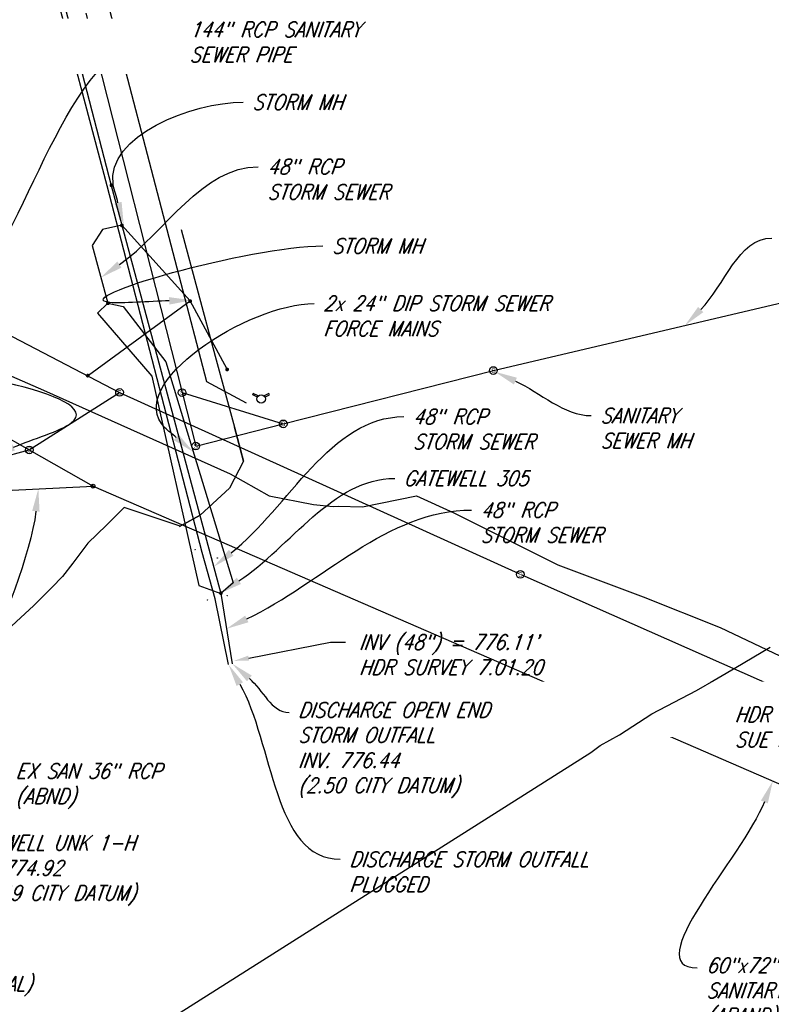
# Model space of a CAD drawing. Extents: x 1590644 to 1645661, y 573566 to 576593.
# Tile 12 of 18: x 1610393 to 1610892, y 575337 to 575991. Entities that reach past the tile are written whole.
import ezdxf
from ezdxf import colors
from ezdxf.entities.mleader import LeaderData, LeaderLine
from ezdxf.enums import TextEntityAlignment as Align
from ezdxf.lldxf.tags import DXFTag
from ezdxf.math import Vec2, Vec3

# ---------------------------------------------------------------- set-up
doc = ezdxf.new("R2010")
doc.units = 0
doc.header["$MEASUREMENT"] = 0
for name, color, linetype, true_color in [('1-GIS-SMVCONDTG- STORM PIPES', 7, 'STORM EX', 0x007f3f), ('1-GIS-SWNETG-SEWER PIPES', 7, 'SAN EX', 0x7f5f3f), ('1-GIS-SWNETMHG-SEWER MH', 7, 'Continuous', 0x7f5f3f), ('ABANDON PIPE', 7, 'SAN EX', 0x7f5f3f), ('C-UTIL-0 GAS-PLAN-N', 7, 'GAS EX', 0xcbad15), ('V-COMM-FIBER', 7, 'FIBER', 0xcc6600), ('WATER MAIN', 7, 'WATER_LINE', 0x6699cc)]:
    doc.layers.add(name, color=color, linetype=linetype, true_color=true_color)
for name, color, linetype in [('C-ANNO-LABL', 15, 'Continuous'), ('STM MH', 1, 'Continuous'), ('V-NODE-STORM-SYM', 7, 'Continuous'), ('V-NODE-WATER-SYM', 23, 'Continuous')]:
    doc.layers.add(name, color=color, linetype=linetype)
doc.layers.add('V-STRM-STRC', color=214, linetype='Continuous', plot=False)
doc.styles.add('CI-EX', font='romans.shx', dxfattribs={"width": 0.85, "oblique": 20, "height": 0.1})
doc.styles.add('RomanS', font='romans.shx', dxfattribs={"height": 1})
doc.styles.get("Standard").update_dxf_attribs({"font": 'arial.ttf'})
doc.linetypes.add('FIBER', pattern='A,0.5,-0.2,["FIB",Standard,S=0.075,R=0,X=-0.1,Y=-0.05],-0.25', length=0.95)
tags = doc.linetypes.add('GAS EX', pattern='A,0.13,-0.075,0.13,-0.075,0.13,-0.075,0.13,-0.075,["EX G",RomanS,S=0.08,R=0,X=0,Y=-0.04],-0.3625', length=1.1825).pattern_tags.tags
tags[18] = DXFTag(74, 10)
tags = doc.linetypes.add('SAN EX', pattern='A,0.13,-0.075,0.13,-0.075,0.13,-0.075,0.13,-0.0475,["EX SS",RomanS,S=0.08,R=0,X=0,Y=-0.04],-0.425', length=1.2175).pattern_tags.tags
tags[18] = DXFTag(74, 10)
tags = doc.linetypes.add('STORM EX', pattern='A,0.13,-0.075,0.13,-0.075,0.13,-0.075,0.13,-0.0475,["EX SD",RomanS,S=0.08,R=0,X=0,Y=-0.04],-0.425', length=1.2175).pattern_tags.tags
tags[18] = DXFTag(74, 10)
tags = doc.linetypes.add('WATER EX', pattern='A,0.13,-0.075,0.13,-0.075,0.13,-0.075,0.13,-0.035,["EX W",RomanS,S=0.08,R=0,X=0,Y=-0.04],-0.3625', length=1.1425).pattern_tags.tags
tags[18] = DXFTag(74, 10)
doc.linetypes.add('WATER_LINE', pattern='A,12.7,-5.08,["W",Standard,S=2.54,R=0,X=-2.54,Y=-1.27],-6.35', length=24.13)

# ---------------------------------------------------------------- blocks, each defined once
blk = doc.blocks.new('SSMH')
blk.add_circle((0, 0), 0.0635678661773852)
blk.add_text('S', height=0.07628143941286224).set_placement((0, -0.03814071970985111), align=Align.CENTER)
blk = doc.blocks.new('ST')
blk.add_circle((0, 0), 0.0635678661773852)
blk.add_text('ST', height=0.06).set_placement((0, 0), align=Align.MIDDLE)
blk = doc.blocks.new('X-hyd')
for p, q in [((-0.5740034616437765, 1.100015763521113), (-0.4691877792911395, 1.309647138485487)), ((0.2033524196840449, 0.7113378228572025), (-0.5740034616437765, 1.100015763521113)), ((0.3442509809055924, 0.902927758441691), (-0.4691877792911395, 1.309647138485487)), ((2.133680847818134, 1.309647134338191), (1.320473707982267, 0.9030435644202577)), ((1.461140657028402, 0.7113378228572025), (2.238496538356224, 1.100015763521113)), ((2.238496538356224, 1.100015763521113), (2.133680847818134, 1.309647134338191))]:
    blk.add_line(p, q)
blk.add_circle((0.8322465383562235, 0.3968907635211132), 0.703125)

msp = doc.modelspace()

# ---------------------------------------------------------------- hatches: boundary and pattern name
at = {"layer": 'STM MH'}
h = msp.add_hatch(color=256, dxfattribs=at)
h.dxf.hatch_style = 1
h.paths.add_polyline_path([(1610452.761096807, 575881.091442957, 1), (1610455.303811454, 575881.091442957, 1)])
h = msp.add_hatch(color=256, dxfattribs=at)
h.dxf.hatch_style = 1
h.paths.add_polyline_path([(1610459.71374098, 575854.441044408, 1), (1610462.256455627, 575854.441044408, 1)])
h = msp.add_hatch(color=256, dxfattribs=at)
h.dxf.hatch_style = 1
h.paths.add_polyline_path([(1610450.493877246, 575802.7586682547, 1), (1610453.036591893, 575802.7586682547, 1)])
h = msp.add_hatch(color=256, dxfattribs=at)
h.dxf.hatch_style = 1
h.paths.add_polyline_path([(1610505.072053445, 575804.1939876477, 1), (1610507.614768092, 575804.1939876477, 1)])
h = msp.add_hatch(color=256, dxfattribs=at)
h.dxf.hatch_style = 1
h.paths.add_polyline_path([(1610529.647079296, 575758.761245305, 1), (1610532.189793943, 575758.761245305, 1)])
h = msp.add_hatch(color=256, dxfattribs=at)
h.dxf.hatch_style = 1
h.paths.add_polyline_path([(1610437.008250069, 575754.6813464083, 1), (1610439.550964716, 575754.6813464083, 1)])
h = msp.add_hatch(color=256, dxfattribs=at)
h.dxf.hatch_style = 1
h.paths.add_polyline_path([(1610525.524246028, 575610.2594430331, 1), (1610528.066960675, 575610.2594430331, 1)])

# ---------------------------------------------------------------- linework, layer by layer
at = {"layer": '1-GIS-SMVCONDTG- STORM PIPES'}
for p, q in [((1610418.101124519, 576019.5356819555), (1610453.962869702, 575880.9760550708)), ((1610453.962869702, 575880.9760550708), (1610461.046567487, 575854.5711514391)), ((1610461.046567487, 575854.5711514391), (1610526.640736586, 575610.0628327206)), ((1610506.307977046, 575804.2956059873), (1610461.046567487, 575854.5711514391)), ((1610438.808407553, 575754.9206751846), (1610506.307977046, 575804.2956059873)), ((1610530.891317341, 575758.8784538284), (1610506.307977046, 575804.2956059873)), ((1610526.640736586, 575610.0628327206), (1610534.306833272, 575563.388236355))]:
    msp.add_line(p, q, dxfattribs=at)
at = {"layer": '1-GIS-SMVCONDTG- STORM PIPES', "flags": 128}
for points in [[(1610461.046567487, 575854.5711514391), (1610448.183115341, 575851.7959659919), (1610441.308173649, 575841.1710053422), (1610451.72489288, 575802.6984939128)], [(1610451.72489288, 575802.6984939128), (1610444.725597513, 575796.0968287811), (1610480.822000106, 575754.2954216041), (1610512.21132558, 575615.4060967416), (1610526.640736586, 575610.0628327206)], [(1610451.72489288, 575802.6984939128), (1610461.933185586, 575800.6846524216), (1610490.266487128, 575763.739920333), (1610534.989106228, 575617.0726262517), (1610526.640736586, 575610.0628327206)]]:
    msp.add_lwpolyline(points, dxfattribs=at)
at = {"layer": '1-GIS-SWNETG-SEWER PIPES'}
for p, q in [((1610437.003004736, 575995.4181092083), (1610501.018787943, 575743.4209537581)), ((1610198.526028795, 575879.3772010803), (1610459.41956491, 575743.5334094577)), ((1610707.817034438, 575758.086375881), (1610900.786195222, 575803.4438171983)), ((1610568.196689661, 575722.6649668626), (1610707.817034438, 575758.086375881)), ((1610399.477675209, 575705.3808763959), (1610459.41956491, 575743.5334094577)), ((1610501.018787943, 575743.4209537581), (1610510.039508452, 575707.9103935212)), ((1610501.018787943, 575743.4209537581), (1610568.196689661, 575722.6649668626)), ((1610510.039508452, 575707.9103935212), (1610568.196689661, 575722.6649668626)), ((1610355.463467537, 575693.5583049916), (1610399.477675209, 575705.3808763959))]:
    msp.add_line(p, q, dxfattribs=at)
at = {"layer": '1-GIS-SWNETG-SEWER PIPES', "flags": 128}
for points in [[(1610459.41956491, 575743.5334094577), (1610724.739, 575623.24)], [(1610726.733, 575622.41), (1610932.359058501, 575531.3247116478), (1611573.827849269, 575247.1478937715)]]:
    msp.add_lwpolyline(points, dxfattribs=at)
at = {"layer": 'ABANDON PIPE'}
for p, q in [((1610113.781362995, 575866.81931068), (1610399.477675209, 575705.3808763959)), ((1610399.477675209, 575705.3808763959), (1610441.851890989, 575681.3186080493)), ((1610383.606, 575678.4779999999), (1610441.851890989, 575681.3186080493)), ((1610441.851890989, 575681.3186080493), (1611011.553383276, 575434.2708791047))]:
    msp.add_line(p, q, dxfattribs=at)
at = {"layer": 'C-UTIL-0 GAS-PLAN-N'}
for p, q in [((1610541.697, 575697.9589999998), (1610535.761, 575720.3880000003)), ((1610499.213, 575654.548), (1610512.947, 575662.0929999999))]:
    msp.add_line(p, q, dxfattribs=at)
at = {"layer": 'Defpoints'}
msp.add_lwpolyline([(1610531.865694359, 575562.8060550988), (1610522.864071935, 575606.4903509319), (1610514.284036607, 575637.3187013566), (1610451.318611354, 575880.8027944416), (1610414.783579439, 576018.5603929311), (1610401.663526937, 576071.8299714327)], dxfattribs=at)
at = {"layer": 'WATER MAIN', "linetype": 'WATER EX', "flags": 128}
msp.add_lwpolyline([(1609906.492806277, 576195.9027681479), (1610139.060797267, 575958.0697692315), (1610231.39318243, 576010.788113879), (1610272.924573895, 576030.9406261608), (1610337.682188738, 576054.9547387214), (1610433.725182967, 576085.7302689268), (1610451.464134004, 576035.3253815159), (1610443.758409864, 576032.6135122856), (1610517.146570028, 575750.6848526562), (1610543.632945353, 575736.5939333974)], dxfattribs=at)

# ---------------------------------------------------------------- block references
at = {"layer": '1-GIS-SWNETG-SEWER PIPES', "xscale": 40, "yscale": 40, "zscale": 40}
for p in [(1610707.817034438, 575758.086375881), (1610459.41956491, 575743.5334094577), (1610501.018787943, 575743.4209537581), (1610568.196689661, 575722.6649668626), (1610510.039508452, 575707.9103935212), (1610725.695997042, 575622.6476166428)]:
    msp.add_blockref('SSMH', p, dxfattribs=at)
at = {"layer": '1-GIS-SWNETMHG-SEWER MH', "xscale": 40, "yscale": 40, "zscale": 40}
msp.add_blockref('SSMH', (1610399.477675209, 575705.3808763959), dxfattribs=at)
at = {"layer": 'ABANDON PIPE', "xscale": 20, "yscale": 20, "zscale": 20}
msp.add_blockref('SSMH', (1610441.851890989, 575681.3186080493), dxfattribs=at)
at = {"layer": 'V-NODE-STORM-SYM', "xscale": 1.573121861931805, "yscale": 1.573121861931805, "zscale": 1.573121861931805}
for p in [(1610509.656, 575639.168), (1610524.445, 575633.595), (1610517.912, 575605.6539999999), (1610531.001, 575608.6459999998)]:
    msp.add_blockref('ST', p, dxfattribs=at)
at = {"layer": 'V-NODE-WATER-SYM', "xscale": 4, "yscale": 4, "zscale": 4}
msp.add_blockref('X-hyd', (1610550.189, 575737.5799999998), dxfattribs=at)

# ---------------------------------------------------------------- leaders
at = {"layer": 'C-ANNO-LABL'}
ml = msp.add_multileader_mtext('Standard', dxfattribs=at)
ml.set_content('60"x60" BRICK \\PBOX CULVERT\\PSANITARY SEWER', color=256, style='CI-EX')
ml.set_leader_properties()
ml.build(insert=Vec2(0, 0))
ml.multileader.update_dxf_attribs({"leader_type": 2, "text_right_attachment_type": 3, "dogleg_length": 0.36, "arrow_head_size": 15, "scale": 100})
ctx = ml.context
ctx.base_point, ctx.scale, ctx.char_height, ctx.arrow_head_size, ctx.landing_gap_size, ctx.plane_origin = Vec3(1610173.096724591, 576089.9425274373), 100, 10, 15, 6, Vec3(1609769.613731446, 575955.6549000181)
ctx.right_attachment = 3
notes = []
notes.append((ctx, [(0, (1, 1, 0), (1610137.096724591, 576089.9425274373), (1, 0), 36, [(0, [(1610079.408940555, 575858.6983252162)], 0, [])])]))
ctx.mtext.insert, ctx.mtext.width, ctx.mtext.defined_height, ctx.mtext.flow_direction = Vec3(1610179.096724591, 576094.9425274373), 160.7390849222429, 48.22300665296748, 5
ml = msp.add_multileader_mtext('Standard', dxfattribs=at)
ml.set_content('144" RCP SANITARY\\PSEWER PIPE', color=256, style='CI-EX')
ml.set_leader_properties()
ml.build(insert=Vec2(0, 0))
ml.multileader.update_dxf_attribs({"leader_type": 2, "text_right_attachment_type": 3, "dogleg_length": 0.36, "arrow_head_size": 15, "scale": 100})
ctx = ml.context
ctx.base_point, ctx.scale, ctx.char_height, ctx.arrow_head_size, ctx.landing_gap_size, ctx.plane_origin = Vec3(1610499.932923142, 575984.5542999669), 100, 10, 15, 6, Vec3(1610236.989904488, 575827.4017988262)
ctx.right_attachment = 3
notes.append((ctx, [(0, (1, 1, 0), (1610463.932923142, 575984.5542999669), (1, 0), 36, [(0, [(1610351.972014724, 575799.4799186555)], 0, [])])]))
ctx.mtext.insert, ctx.mtext.flow_direction = Vec3(1610505.932923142, 575989.5542999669), 5
ml = msp.add_multileader_mtext('Standard', dxfattribs=at)
ml.set_content('STORM MH', color=256, style='CI-EX')
ml.set_leader_properties()
ml.build(insert=Vec2(0, 0))
ml.multileader.update_dxf_attribs({"leader_type": 2, "text_right_attachment_type": 3, "dogleg_length": 0.36, "arrow_head_size": 15, "scale": 100})
ctx = ml.context
ctx.base_point, ctx.scale, ctx.char_height, ctx.arrow_head_size, ctx.landing_gap_size, ctx.plane_origin = Vec3(1610541.630914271, 575936.27007492), 100, 10, 15, 6, Vec3(1610856.907421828, 576108.5949459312)
ctx.right_attachment = 3
notes.append((ctx, [(0, (1, 1, 0), (1610505.630914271, 575936.27007492), (1, 0), 36, [(1, [(1610462.232436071, 575854.9367280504), (1610455.226713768, 575881.5481070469)], 0, [])])]))
ctx.mtext.insert, ctx.mtext.flow_direction = Vec3(1610547.630914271, 575941.27007492), 5
ml = msp.add_multileader_mtext('Standard', dxfattribs=at)
ml.set_content("GATEWELL 409\\P(TO BE ABANDONED)\\P(NW INV. 0.96'\\PMH RIM EL. 28.56')", color=256, style='CI-EX')
ml.set_leader_properties()
ml.build(insert=Vec2(0, 0))
ml.multileader.update_dxf_attribs({"leader_type": 2, "text_right_attachment_type": 3, "dogleg_length": 0.36, "arrow_head_size": 15, "scale": 100})
ctx = ml.context
ctx.base_point, ctx.scale, ctx.char_height, ctx.arrow_head_size, ctx.landing_gap_size, ctx.plane_origin = Vec3(1609768.149750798, 575892.6371051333), 100, 10, 15, 6, Vec3(1610058.086815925, 575831.2187605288)
ctx.right_attachment = 3
notes.append((ctx, [(1, (1, 1, 0), (1609966.458414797, 575816.5826833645), (-1, 0), 36, [(0, [(1610057.763211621, 575830.8749186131)], 0, [])])]))
ctx.mtext.insert, ctx.mtext.width, ctx.mtext.defined_height, ctx.mtext.flow_direction = Vec3(1609774.149750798, 575899.3037717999), 177.0049511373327, 70.88362232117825, 5
ml = msp.add_multileader_mtext('Standard', dxfattribs=at)
ml.set_content('48" RCP\\PSTORM SEWER', color=256, style='CI-EX')
ml.set_leader_properties()
ml.build(insert=Vec2(0, 0))
ml.multileader.update_dxf_attribs({"leader_type": 2, "text_right_attachment_type": 3, "dogleg_length": 0.36, "arrow_head_size": 15, "scale": 100})
ctx = ml.context
ctx.base_point, ctx.scale, ctx.char_height, ctx.arrow_head_size, ctx.landing_gap_size, ctx.plane_origin = Vec3(1610551.642064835, 575893.3771971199), 100, 10, 15, 6, Vec3(1610538.727622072, 576021.9388630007)
ctx.right_attachment = 3
notes.append((ctx, [(0, (1, 1, 0), (1610515.642064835, 575893.3771971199), (1, 0), 36, [(0, [(1610447.091703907, 575819.8104474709)], 0, [])])]))
ctx.mtext.insert, ctx.mtext.flow_direction = Vec3(1610557.642064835, 575898.3771971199), 5
ml = msp.add_multileader_mtext('Standard', dxfattribs=at)
ml.set_content('10" VCP SANITARY\\PSEWER PIPE', color=256, style='CI-EX')
ml.set_leader_properties()
ml.build(insert=Vec2(0, 0))
ml.multileader.update_dxf_attribs({"leader_type": 2, "text_right_attachment_type": 3, "dogleg_length": 0.36, "arrow_head_size": 15, "scale": 100})
ctx = ml.context
ctx.base_point, ctx.scale, ctx.char_height, ctx.arrow_head_size, ctx.landing_gap_size, ctx.plane_origin = Vec3(1610892.864886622, 575846.0815040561), 100, 10, 15, 6, Vec3(1610686.9058015, 575641.6176812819)
ctx.right_attachment = 3
notes.append((ctx, [(0, (1, 1, 0), (1610856.864886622, 575846.0815040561), (1, 0), 36, [(0, [(1610835.008431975, 575787.9827402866)], 0, [])])]))
ctx.mtext.insert, ctx.mtext.flow_direction = Vec3(1610898.864886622, 575851.0815040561), 5
ml = msp.add_multileader_mtext('Standard', dxfattribs=at)
ml.set_content('STORM MH', color=256, style='CI-EX')
ml.set_leader_properties()
ml.build(insert=Vec2(0, 0))
ml.multileader.update_dxf_attribs({"leader_type": 2, "text_right_attachment_type": 3, "dogleg_length": 0.36, "arrow_head_size": 15, "scale": 100})
ctx = ml.context
ctx.base_point, ctx.scale, ctx.char_height, ctx.arrow_head_size, ctx.landing_gap_size, ctx.plane_origin = Vec3(1610594.544619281, 575840.7905383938), 100, 10, 15, 6, Vec3(1610894.440763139, 576025.4165551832)
ctx.right_attachment = 3
notes.append((ctx, [(0, (1, 1, 0), (1610558.544619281, 575840.7905383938), (1, 0), 36, [(1, [(1610507.425943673, 575804.7442970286), (1610452.941980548, 575803.253360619)], 0, [])])]))
ctx.mtext.insert, ctx.mtext.flow_direction = Vec3(1610600.544619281, 575845.7905383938), 5
ml = msp.add_multileader_mtext('Standard', dxfattribs=at)
ml.set_content('2x 24" DIP STORM SEWER\\PFORCE MAINS', color=256, style='CI-EX')
ml.set_leader_properties()
ml.build(insert=Vec2(0, 0))
ml.multileader.update_dxf_attribs({"leader_type": 2, "text_right_attachment_type": 3, "dogleg_length": 0.36, "arrow_head_size": 15, "scale": 100})
ctx = ml.context
ctx.base_point, ctx.scale, ctx.char_height, ctx.arrow_head_size, ctx.landing_gap_size, ctx.plane_origin = Vec3(1610588.723290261, 575802.6221795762), 100, 10, 15, 6, Vec3(1610560.17020372, 575824.1546976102)
ctx.right_attachment = 3
notes.append((ctx, [(0, (1, 1, 0), (1610552.723290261, 575802.6221795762), (1, 0), 36, [(1, [(1610508.490775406, 575703.9735850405), (1610489.553925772, 575720.0976996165)], 0, [])])]))
ctx.mtext.insert, ctx.mtext.flow_direction = Vec3(1610594.723290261, 575807.6221795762), 5
ml = msp.add_multileader_mtext('Standard', dxfattribs=at)
ml.set_content('60" RCP\\PSANITARY SEWER', color=256, style='CI-EX')
ml.set_leader_properties()
ml.build(insert=Vec2(0, 0))
ml.multileader.update_dxf_attribs({"leader_type": 2, "text_right_attachment_type": 3, "dogleg_length": 0.36, "arrow_head_size": 15, "scale": 100})
ctx = ml.context
ctx.base_point, ctx.scale, ctx.char_height, ctx.arrow_head_size, ctx.landing_gap_size, ctx.plane_origin = Vec3(1610128.638915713, 575782.2732068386), 100, 10, 15, 6, Vec3(1610375.143620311, 575701.3469955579)
ctx.right_attachment, ctx.text_align_type = 3, 2
notes.append((ctx, [(1, (1, 1, 0), (1610322.874660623, 575762.0963360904), (-1, 0), 36, [(1, [(1610375.143620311, 575701.3469955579), (1610427.388874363, 575723.3168853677)], 0, [])])]))
ctx.mtext.insert, ctx.mtext.alignment, ctx.mtext.flow_direction = Vec3(1610241.898717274, 575787.2732068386), 3, 5
ml = msp.add_multileader_mtext('Standard', dxfattribs=at)
ml.set_content('12" WATER MAIN (TO BE ABND)', color=256, style='CI-EX')
ml.set_leader_properties()
ml.build(insert=Vec2(0, 0))
ml.multileader.update_dxf_attribs({"leader_type": 2, "text_right_attachment_type": 3, "dogleg_length": 0.36, "arrow_head_size": 15, "scale": 100})
ctx = ml.context
ctx.base_point, ctx.scale, ctx.char_height, ctx.arrow_head_size, ctx.landing_gap_size, ctx.plane_origin = Vec3(1609712.296528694, 575755.2878694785), 100, 10, 15, 6, Vec3(1609809.739217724, 575892.2442496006)
ctx.right_attachment = 3
notes.append((ctx, [(1, (1, 1, 0), (1609887.997056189, 575734.253855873), (-1, 0), 36, [(0, [(1609951.029664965, 575674.5926141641)], 0, [])])]))
ctx.mtext.insert, ctx.mtext.width, ctx.mtext.defined_height, ctx.mtext.flow_direction = Vec3(1609718.296528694, 575761.9545361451), 143.6625883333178, 24.02354344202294, 5
ml = msp.add_multileader_mtext('Standard', dxfattribs=at)
ml.set_content('SANITARY\\PSEWER MH', color=256, style='CI-EX')
ml.set_leader_properties()
ml.build(insert=Vec2(0, 0))
ml.multileader.update_dxf_attribs({"leader_type": 2, "text_right_attachment_type": 3, "dogleg_length": 0.36, "arrow_head_size": 15, "scale": 100})
ctx = ml.context
ctx.base_point, ctx.scale, ctx.char_height, ctx.arrow_head_size, ctx.landing_gap_size, ctx.plane_origin = Vec3(1610772.859619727, 575728.1350172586), 100, 10, 15, 6, Vec3(1610744.635117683, 575868.0941010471)
ctx.right_attachment = 3
notes.append((ctx, [(0, (1, 1, 0), (1610736.859619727, 575728.1350172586), (1, 0), 36, [(1, [(1610708.781831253, 575757.2584166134)], 0, [])])]))
ctx.mtext.insert, ctx.mtext.flow_direction = Vec3(1610778.859619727, 575733.1350172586), 5
ml = msp.add_multileader_mtext('Standard', dxfattribs=at)
ml.set_content('48" RCP\\PSTORM SEWER', color=256, style='CI-EX')
ml.set_leader_properties()
ml.build(insert=Vec2(0, 0))
ml.multileader.update_dxf_attribs({"leader_type": 2, "text_right_attachment_type": 3, "dogleg_length": 0.36, "arrow_head_size": 15, "scale": 100})
ctx = ml.context
ctx.base_point, ctx.scale, ctx.char_height, ctx.arrow_head_size, ctx.landing_gap_size, ctx.plane_origin = Vec3(1610648.260093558, 575727.4345826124), 100, 10, 15, 6, Vec3(1610625.559630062, 575833.9429051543)
ctx.right_attachment = 3
notes.append((ctx, [(0, (1, 1, 0), (1610612.260093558, 575727.4345826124), (1, 0), 36, [(0, [(1610521.894679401, 575627.7541988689)], 0, [])])]))
ctx.mtext.insert, ctx.mtext.flow_direction = Vec3(1610654.260093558, 575732.4345826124), 5
ml = msp.add_multileader_mtext('Standard', dxfattribs=at)
ml.set_content('GATEWELL 305', color=256, style='CI-EX')
ml.set_leader_properties()
ml.build(insert=Vec2(0, 0))
ml.multileader.update_dxf_attribs({"leader_type": 2, "text_right_attachment_type": 3, "dogleg_length": 0.36, "arrow_head_size": 15, "scale": 100})
ctx = ml.context
ctx.base_point, ctx.scale, ctx.char_height, ctx.arrow_head_size, ctx.landing_gap_size, ctx.plane_origin = Vec3(1610642.257326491, 575686.4403332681), 100, 10, 15, 6, Vec3(1610526.212629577, 575610.1366375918)
ctx.right_attachment = 3
notes.append((ctx, [(0, (1, 1, 0), (1610606.257326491, 575686.4403332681), (1, 0), 36, [(0, [(1610526.212629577, 575610.1366375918)], 0, [])])]))
ctx.mtext.insert, ctx.mtext.flow_direction = Vec3(1610648.257326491, 575691.4403332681), 5
ml = msp.add_multileader_mtext('Standard', dxfattribs=at)
ml.set_content('STORM SEWER\\P(UNKNOWN SIZE)', color=256, style='CI-EX')
ml.set_leader_properties()
ml.build(insert=Vec2(0, 0))
ml.multileader.update_dxf_attribs({"leader_type": 2, "text_right_attachment_type": 3, "dogleg_length": 0.36, "arrow_head_size": 15, "scale": 100})
ctx = ml.context
ctx.base_point, ctx.scale, ctx.char_height, ctx.arrow_head_size, ctx.landing_gap_size, ctx.plane_origin = Vec3(1609123.189457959, 575676.6204455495), 100, 10, 15, 6, Vec3(1608836.039241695, 575684.7896701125)
ctx.right_attachment = 3
notes.append((ctx, [(1, (1, 1, 0), (1609298.432789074, 575657.7905135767), (-1, 0), 36, [(0, [(1609344.890462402, 575651.8666164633)], 0, [])])]))
ctx.mtext.insert, ctx.mtext.width, ctx.mtext.defined_height, ctx.mtext.flow_direction = Vec3(1609129.189457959, 575683.2871122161), 349.508440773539, 38.93181850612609, 5
ml = msp.add_multileader_mtext('Standard', dxfattribs=at)
ml.set_content('GATEWELL UNK 1-H\\PINV. 774.92\\P(~0.49 CITY DATUM)', color=256, style='CI-EX')
ml.set_leader_properties()
ml.build(insert=Vec2(0, 0))
ml.multileader.update_dxf_attribs({"leader_type": 2, "text_right_attachment_type": 3, "dogleg_length": 0.36, "arrow_head_size": 15, "scale": 100})
ctx = ml.context
ctx.base_point, ctx.scale, ctx.char_height, ctx.arrow_head_size, ctx.landing_gap_size, ctx.plane_origin = Vec3(1610348.536981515, 575442.7782018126), 100, 10, 15, 6, Vec3(1610372.704367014, 575668.1522828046)
ctx.right_attachment = 3
notes.append((ctx, [(0, (1, 1, 0), (1610312.536981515, 575442.7782018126), (1, 0), 36, [(0, [(1610383.765367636, 575678.5816214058)], 0, [])])]))
ctx.mtext.insert, ctx.mtext.flow_direction = Vec3(1610354.536981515, 575449.4448684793), 5
ml = msp.add_multileader_mtext('Standard', dxfattribs=at)
ml.set_content('EX SAN 36" RCP \\P(ABND)', color=256, style='CI-EX')
ml.set_leader_properties()
ml.build(insert=Vec2(0, 0))
ml.multileader.update_dxf_attribs({"leader_type": 2, "text_right_attachment_type": 3, "dogleg_length": 0.36, "arrow_head_size": 15, "scale": 100})
ctx = ml.context
ctx.base_point, ctx.scale, ctx.char_height, ctx.arrow_head_size, ctx.landing_gap_size, ctx.plane_origin = Vec3(1610384.420098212, 575490.4023780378), 100, 10, 15, 6, Vec3(1610414.922622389, 575676.5916083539)
ctx.right_attachment = 3
notes.append((ctx, [(0, (1, 1, 0), (1610348.420098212, 575490.4023780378), (1, 0), 36, [(0, [(1610405.520515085, 575679.5467543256)], 0, [])])]))
ctx.mtext.insert, ctx.mtext.flow_direction = Vec3(1610390.420098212, 575497.0690447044), 5
ml = msp.add_multileader_mtext('Standard', dxfattribs=at)
ml.set_content('48" RCP\\PSTORM SEWER', color=256, style='CI-EX')
ml.set_leader_properties()
ml.build(insert=Vec2(0, 0))
ml.multileader.update_dxf_attribs({"leader_type": 2, "text_right_attachment_type": 3, "dogleg_length": 0.36, "arrow_head_size": 15, "scale": 100})
ctx = ml.context
ctx.base_point, ctx.scale, ctx.char_height, ctx.arrow_head_size, ctx.landing_gap_size, ctx.plane_origin = Vec3(1610693.280812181, 575665.4432823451), 100, 10, 15, 6, Vec3(1610678.939622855, 575727.4302116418)
ctx.right_attachment = 3
notes.append((ctx, [(0, (1, 1, 0), (1610657.280812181, 575665.4432823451), (1, 0), 36, [(0, [(1610530.499390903, 575586.5696340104)], 0, [])])]))
ctx.mtext.insert, ctx.mtext.flow_direction = Vec3(1610699.280812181, 575670.4432823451), 5
ml = msp.add_multileader_mtext('Standard', dxfattribs=at)
ml.set_content('60"x72" BOX CULVERT\\PSANITARY SEWER\\P(ABAND)', color=256, style='CI-EX')
ml.set_leader_properties()
ml.build(insert=Vec2(0, 0))
ml.multileader.update_dxf_attribs({"leader_type": 2, "text_right_attachment_type": 3, "dogleg_length": 0.36, "arrow_head_size": 15, "scale": 100})
ctx = ml.context
ctx.base_point, ctx.scale, ctx.char_height, ctx.arrow_head_size, ctx.landing_gap_size, ctx.plane_origin = Vec3(1610843.216418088, 575361.3678484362), 100, 10, 15, 6, Vec3(1611109.987803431, 575840.3724939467)
ctx.right_attachment = 3
notes.append((ctx, [(0, (1, 1, 0), (1610807.216418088, 575361.3678484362), (1, 0), 36, [(0, [(1610893.453315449, 575485.4816789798)], 0, [])])]))
ctx.mtext.insert, ctx.mtext.flow_direction = Vec3(1610849.216418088, 575368.0345151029), 5
ml = msp.add_multileader_mtext('Standard', dxfattribs=at)
ml.set_content('14" GAS LINE\\P(UNKNOWN MATERIAL)', color=256, style='CI-EX')
ml.set_leader_properties()
ml.build(insert=Vec2(0, 0))
ml.multileader.update_dxf_attribs({"leader_type": 2, "text_right_attachment_type": 3, "dogleg_length": 0.36, "arrow_head_size": 15, "scale": 100})
ctx = ml.context
ctx.base_point, ctx.scale, ctx.char_height, ctx.arrow_head_size, ctx.landing_gap_size, ctx.plane_origin = Vec3(1610271.664280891, 575365.987508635), 100, 10, 15, 6, Vec3(1610382.225269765, 575502.7556565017)
ctx.right_attachment = 3
notes.append((ctx, [(0, (1, 1, 0), (1610235.664280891, 575365.987508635), (1, 0), 36, [(0, [(1610204.035944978, 575419.7289171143)], 0, [])])]))
ctx.mtext.insert, ctx.mtext.width, ctx.mtext.flow_direction = Vec3(1610277.664280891, 575372.6541753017), 195.3822296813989, 5
for ctx, leaders in notes:
    for number, flags, end, landing, length, lines in leaders:
        leader = LeaderData()
        leader.index, (leader.has_last_leader_line, leader.has_dogleg_vector, leader.attachment_direction) = number, flags
        leader.last_leader_point, leader.dogleg_vector, leader.dogleg_length = Vec3(end), Vec3(landing), length
        for number, points, colour, breaks in lines:
            line = LeaderLine()
            line.index, line.vertices, line.color, line.breaks = number, Vec3.list(points), colors.encode_raw_color(colour), breaks
            leader.lines.append(line)
        ctx.leaders.append(leader)

# ---------------------------------------------------------------- next in the draw order: leaders
ml = msp.add_multileader_mtext('Standard', dxfattribs=at)
ml.set_content('10" GAS LINE\\P(UNKNOWN MATERIAL)', color=256, style='CI-EX')
ml.set_leader_properties()
ml.build(insert=Vec2(0, 0))
ml.multileader.update_dxf_attribs({"leader_type": 2, "text_right_attachment_type": 3, "dogleg_length": 0.36, "arrow_head_size": 15, "scale": 100})
ctx = ml.context
ctx.base_point, ctx.scale, ctx.char_height, ctx.arrow_head_size, ctx.landing_gap_size, ctx.plane_origin = Vec3(1609805.887097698, 575980.086551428), 100, 10, 15, 6, Vec3(1609906.975193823, 576155.0478951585)
ctx.right_attachment = 3
notes = []
notes.append((ctx, [(1, (1, 1, 0), (1610030.23246963, 575959.0525378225), (-1, 0), 36, [(0, [(1610088.511540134, 575997.3461702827)], 0, [])])]))
ctx.mtext.insert, ctx.mtext.width, ctx.mtext.flow_direction = Vec3(1609811.887097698, 575986.7532180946), 195.3822296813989, 5
ctx.mtext.has_bg_fill, ctx.mtext.bg_color, ctx.mtext.bg_scale_factor, ctx.mtext.bg_transparency, ctx.mtext.use_window_bg_color = 1, -1027028792, 1.5, 0, 1
ml = msp.add_multileader_mtext('Standard', dxfattribs=at)
ml.set_content('DISCHARGE OPEN END\\PSTORM OUTFALL ', color=256, style='CI-EX')
ml.set_leader_properties()
ml.build(insert=Vec2(0, 0))
ml.multileader.update_dxf_attribs({"leader_type": 2, "text_right_attachment_type": 3, "dogleg_length": 0.36, "arrow_head_size": 15, "scale": 100})
ctx = ml.context
ctx.base_point, ctx.scale, ctx.char_height, ctx.arrow_head_size, ctx.landing_gap_size, ctx.plane_origin = Vec3(1609905.187870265, 575541.4773642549), 100, 10, 15, 6, Vec3(1610041.509200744, 575669.21932756)
ctx.right_attachment = 3
notes.append((ctx, [(0, (1, 1, 0), (1609869.187870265, 575541.4773642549), (1, 0), 36, [(1, [(1609862.068404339, 575492.1043453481)], 0, [])])]))
ctx.mtext.insert, ctx.mtext.width, ctx.mtext.defined_height, ctx.mtext.flow_direction = Vec3(1609911.187870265, 575546.4773642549), 145.9770843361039, 27.85509711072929, 5
ctx.mtext.has_bg_fill, ctx.mtext.bg_color, ctx.mtext.bg_scale_factor, ctx.mtext.bg_transparency, ctx.mtext.use_window_bg_color = 1, -1027028792, 1.5, 0, 1
for ctx, leaders in notes:
    for number, flags, end, landing, length, lines in leaders:
        leader = LeaderData()
        leader.index, (leader.has_last_leader_line, leader.has_dogleg_vector, leader.attachment_direction) = number, flags
        leader.last_leader_point, leader.dogleg_vector, leader.dogleg_length = Vec3(end), Vec3(landing), length
        for number, points, colour, breaks in lines:
            line = LeaderLine()
            line.index, line.vertices, line.color, line.breaks = number, Vec3.list(points), colors.encode_raw_color(colour), breaks
            leader.lines.append(line)
        ctx.leaders.append(leader)

# ---------------------------------------------------------------- next in the draw order: linework, layer by layer
at = {"layer": 'C-UTIL-0 GAS-PLAN-N', "ltscale": 0.9, "flags": 128}
msp.add_lwpolyline([(1610500.274, 575851.6400000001), (1610522.949999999, 575767.6230000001), (1610535.761, 575720.3880000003), (1610541.697, 575697.9589999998), (1610532.425, 575679.9739999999), (1610512.947, 575662.0929999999), (1610499.636649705, 575654.7807389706), (1610462.565756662, 575667.2115431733), (1610450.699313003, 575655.2882877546), (1610438.483321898, 575643.3590170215), (1610428.446811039, 575630.1126932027), (1610421.442883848, 575621.2425106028), (1610414.361952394, 575613.9718000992), (1610406.835434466, 575606.3819771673), (1610402.593278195, 575602.0741097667), (1610337.556687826, 575542.3366240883), (1610213.702682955, 575428.4483759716), (1610148.418640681, 575369.5617565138), (1610082.688146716, 575310.0913507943), (1610025.148656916, 575263.7674146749), (1609964.172527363, 575214.6598918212), (1609922.529659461, 575180.7413385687), (1609877.018408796, 575144.9029977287), (1609873.206265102, 575137.4422032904), (1609869.552456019, 575130.2990174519), (1609865.899512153, 575123.3146359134), (1609863.039971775, 575116.6475622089), (1609851.762740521, 575097.440362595), (1609843.820918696, 575086.3288738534), (1609840.421355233, 575082.9865777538), (1609823.030855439, 575087.1315683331), (1609817.029855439, 575087.4045683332), (1609811.515855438, 575085.306568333), (1609781.796855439, 575073.8935683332), (1609751.544855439, 575064.9785683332), (1609728.739855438, 575056.2225683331), (1609721.802855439, 575052.511568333), (1609707.103855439, 575047.877568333), (1609684.592387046, 575036.6021505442), (1609598.977, 574764.224), (1609576.865, 574703.436), (1609570.007, 574682.529)], dxfattribs=at)
at = {"layer": 'V-COMM-FIBER', "flags": 128}
msp.add_lwpolyline([(1609589.121, 574762.907), (1609607.812964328, 574771.0109643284), (1609616.33, 574775.428), (1609631.211, 574784.922), (1609646.725, 574793.605), (1609670.404, 574805.198), (1609681.379, 574811.005), (1609691.821, 574816.811), (1609709.365, 574825.229), (1609722.084, 574835.856), (1609737.223, 574849.224), (1609780.362, 574879.269), (1609786.778, 574882.624), (1609869.061, 574933.67), (1609883.77, 574941.498), (1609901.193, 574951.591), (1609909.995, 574957.322), (1609934.343, 574973.314), (1610081.814044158, 575066.6663658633), (1610127.628, 575096.361), (1610772.516, 575504.429), (1610778.74, 575509.06), (1610791.519, 575516.128), (1610813.089, 575530.114), (1610842.791, 575545.699), (1610868.882, 575560.838), (1610891.709, 575574.358)], dxfattribs=at)
at = {"layer": 'WATER MAIN', "linetype": 'WATER EX', "elevation": 31.48499999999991, "flags": 128}
msp.add_lwpolyline([(1609419.395, 576374.9919999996), (1609435.018999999, 576370.4270000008), (1609448.999, 576361.5559999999), (1609482.804, 576350.4100000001), (1609509.511, 576342.9339999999), (1609537.064, 576333.0559999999), (1609564.16, 576321.6150000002), (1609602.10157376, 576305.1510000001), (1609628.199, 576297.0789999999), (1609653.099999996, 576272.432000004), (1609687.898999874, 576233.0600001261), (1609722.297999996, 576198.7560000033), (1609734.905999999, 576185.1940000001), (1609750.724000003, 576170.2889999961), (1609766.376999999, 576158.877000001), (1609807.53, 576130.7859999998), (1609837.506999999, 576111.7799999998), (1609855.055, 576098.104), (1609898.031000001, 576069.9119999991), (1609941.14, 576043.822), (1609967.242000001, 576033.1140000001), (1610018.307999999, 576023.8920000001), (1610050.606000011, 575988.028999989), (1610072.981426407, 575965.93), (1610073.07, 575965.3890000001), (1610143.352426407, 575890.953259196), (1610161.103000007, 575871.989999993), (1610195.649, 575852.6629999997), (1610271.852, 575814.5379999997), (1610306.144, 575797.5000000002), (1610329.590426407, 575785.5869999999), (1610380.492000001, 575757.4180000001), (1610408.945, 575744.9780000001), (1610532.899, 575689.3669999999), (1610558.844000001, 575674.858), (1610588.294, 575669.1059999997), (1610601.306, 575667.7939999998), (1610604.643999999, 575667.9649999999), (1610620.889, 575667.471), (1610656.663, 575674.7719999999), (1610681.53, 575663.6709999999), (1610750.702000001, 575629.1179999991), (1610807.279999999, 575607.892), (1610858.408000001, 575587.3279999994), (1610920.524, 575557.918), (1610971.32, 575532.3650000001), (1610996.879999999, 575522.6140000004), (1611012.009000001, 575515.1689999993), (1611034.467, 575507.1360000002), (1611392.531, 575352.6359999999), (1611397.916, 575350.3529999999), (1611439.432, 575331.0660000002), (1611467.459, 575317.5249999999), (1611482.548, 575308.4869999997), (1611495.887, 575302.1540000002), (1611524.986999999, 575287.4580000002), (1611549.141, 575276.6609999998), (1611578.794, 575266.2990000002), (1611611.364, 575261.7130000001), (1611645.234999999, 575255.9610000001), (1611673.139, 575249.7310000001), (1611692.401000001, 575248.003), (1611716.078, 575254.94)], dxfattribs=at)

# ---------------------------------------------------------------- next in the draw order: texts
at = {"layer": 'V-STRM-STRC', "insert": (1610868.106293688, 575534.663601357), "char_height": 10, "attachment_point": 1, "style": 'CI-EX'}
msp.add_mtext_dynamic_manual_height_columns('HDR SURVEY 7.01.20\\PSUE LEVEL "D" ?', width=156.2001485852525, gutter_width=50, heights=[0], dxfattribs=at)

# ---------------------------------------------------------------- next in the draw order: leaders
at = {"layer": 'C-ANNO-LABL'}
ml = msp.add_multileader_mtext('Standard', dxfattribs=at)
ml.set_content('STORM SEWER\\P(UNKNOWN SIZE)', color=256, style='CI-EX')
ml.set_leader_properties()
ml.build(insert=Vec2(0, 0))
ml.multileader.update_dxf_attribs({"leader_type": 2, "text_right_attachment_type": 3, "dogleg_length": 0.36, "arrow_head_size": 15, "scale": 100})
ctx = ml.context
ctx.base_point, ctx.scale, ctx.char_height, ctx.arrow_head_size, ctx.landing_gap_size, ctx.plane_origin = Vec3(1609200.462022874, 575419.5924398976), 100, 10, 15, 6, Vec3(1608913.935019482, 575434.9051213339)
ctx.right_attachment = 3
notes = []
notes.append((ctx, [(1, (1, 1, 0), (1609375.705353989, 575400.7625079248), (-1, 0), 36, [(0, [(1609422.924829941, 575609.9858515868)], 0, [])])]))
ctx.mtext.insert, ctx.mtext.width, ctx.mtext.defined_height, ctx.mtext.flow_direction = Vec3(1609206.462022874, 575426.2591065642), 349.508440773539, 38.93181850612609, 5
ml = msp.add_multileader_mtext('Standard', dxfattribs=at)
ml.set_content('DISCHARGE STORM OUTFALL\\PPLUGGED ', color=256, style='CI-EX')
ml.set_leader_properties()
ml.build(insert=Vec2(0, 0))
ml.multileader.update_dxf_attribs({"leader_type": 2, "text_right_attachment_type": 3, "dogleg_length": 0.36, "arrow_head_size": 15, "scale": 100})
ctx = ml.context
ctx.base_point, ctx.scale, ctx.char_height, ctx.arrow_head_size, ctx.landing_gap_size, ctx.plane_origin = Vec3(1610606.093567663, 575433.5032888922), 100, 10, 15, 6, Vec3(1610681.613273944, 575478.8147923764)
ctx.right_attachment = 3
notes.append((ctx, [(0, (1, 1, 0), (1610570.093567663, 575433.5032888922), (1, 0), 36, [(1, [(1610531.865694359, 575562.8060550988)], 0, [])])]))
ctx.mtext.insert, ctx.mtext.width, ctx.mtext.flow_direction = Vec3(1610612.093567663, 575438.5032888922), 213.8095238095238, 5
ml = msp.add_multileader_mtext('Standard', dxfattribs=at)
ml.set_content('DISCHARGE OPEN END\\PSTORM OUTFALL\\PINV. 776.44\\P(2.50 CITY DATUM)', color=256, style='CI-EX')
ml.set_leader_properties()
ml.build(insert=Vec2(0, 0))
ml.multileader.update_dxf_attribs({"leader_type": 2, "text_right_attachment_type": 3, "dogleg_length": 0.36, "arrow_head_size": 15, "scale": 100})
ctx = ml.context
ctx.base_point, ctx.scale, ctx.char_height, ctx.arrow_head_size, ctx.landing_gap_size, ctx.plane_origin = Vec3(1610572.054363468, 575530.9746593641), 100, 10, 15, 6, Vec3(1610688.157515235, 575518.0611911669)
ctx.right_attachment = 3
notes.append((ctx, [(0, (1, 1, 0), (1610536.054363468, 575530.9746593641), (1, 0), 36, [(1, [(1610534.306833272, 575563.388236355)], 0, [])])]))
ctx.mtext.insert, ctx.mtext.flow_direction = Vec3(1610578.054363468, 575537.6413260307), 5
at = {"layer": 'V-STRM-STRC'}
ml = msp.add_multileader_mtext('Standard', dxfattribs=at)
ml.set_content('INV (48") = 776.11\'\\PHDR SURVEY 7.01.20', color=256, style='CI-EX')
ml.set_leader_properties()
ml.build(insert=Vec2(0, 0))
ml.multileader.update_dxf_attribs({"dogleg_length": 0.1, "arrow_head_size": 10, "scale": 100})
ctx = ml.context
ctx.base_point, ctx.scale, ctx.char_height, ctx.arrow_head_size, ctx.landing_gap_size, ctx.plane_origin = Vec3(1610609.533321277, 575577.6978906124), 100, 10, 10, 9, Vec3(1610535.414, 575565.221)
notes.append((ctx, [(0, (1, 1, 0), (1610599.533321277, 575577.6978906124), (1, 0), 10, [(0, [(1610535.414, 575565.221)], 0, [])])]))
ctx.mtext.insert, ctx.mtext.flow_direction = Vec3(1610618.533321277, 575582.6978906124), 5
for ctx, leaders in notes:
    for number, flags, end, landing, length, lines in leaders:
        leader = LeaderData()
        leader.index, (leader.has_last_leader_line, leader.has_dogleg_vector, leader.attachment_direction) = number, flags
        leader.last_leader_point, leader.dogleg_vector, leader.dogleg_length = Vec3(end), Vec3(landing), length
        for number, points, colour, breaks in lines:
            line = LeaderLine()
            line.index, line.vertices, line.color, line.breaks = number, Vec3.list(points), colors.encode_raw_color(colour), breaks
            leader.lines.append(line)
        ctx.leaders.append(leader)

doc.saveas('drawing.dxf')
